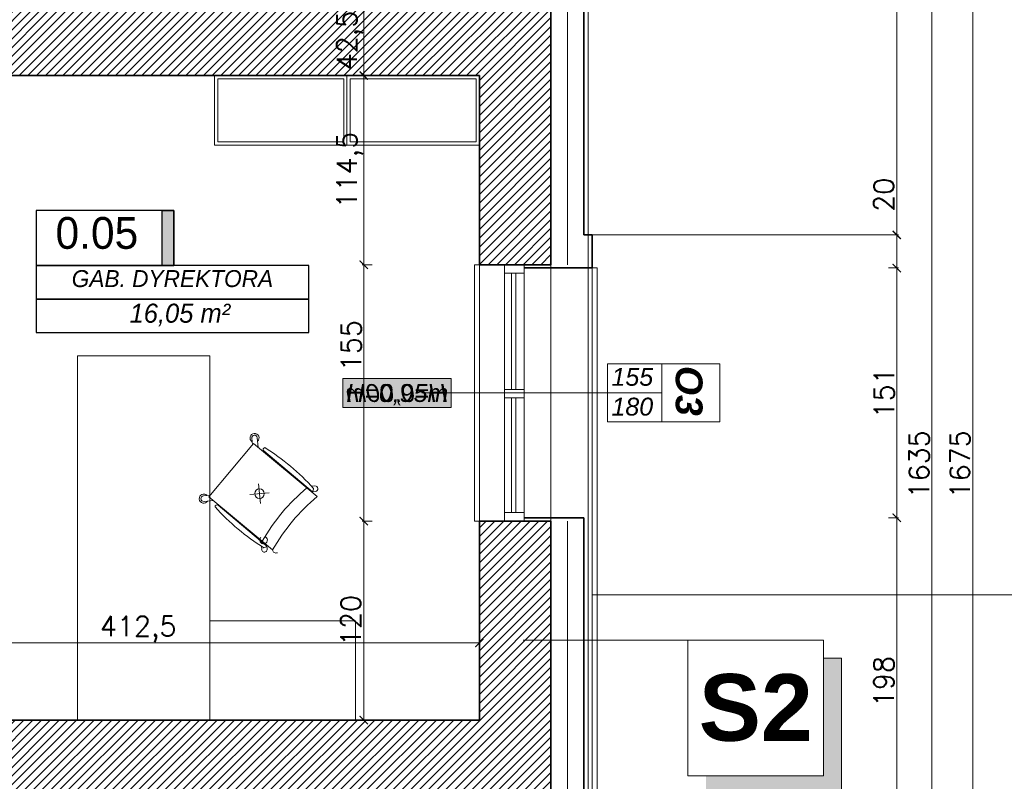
# Model space of a CAD drawing. Header units: millimetres. Extents: x -587 to 358276, y -26688 to 221215.
# Tile 204 of 256: x 11561 to 12156, y 10372 to 10832. Entities that reach past the tile are written whole.
import ezdxf
from ezdxf.lldxf.tags import DXFTag

# ---------------------------------------------------------------- set-up
doc = ezdxf.new("R2010")
doc.units = ezdxf.units.MM
doc.header["$MEASUREMENT"] = 0
for name, color, linetype, lineweight in [('A_istniejące ściany', 7, 'Continuous', 35), ('A_izolacja', 5, 'Continuous', 9), ('A_l.przerywana', 250, 'ICAD_ISO03W100', 9), ('A_opisy', 166, 'Continuous', 15), ('A_wyposażenie', 7, 'Continuous', 9), ('l. przerywana', 3, 'ICAD_ISO03W100', 9), ('l.widokowa', 140, 'Continuous', 15), ('l.wypełnien', 253, 'Continuous', 5), ('linia opisowa', 175, 'Continuous', 9), ('mebelki', 214, 'Continuous', 9), ('Nowe_820-G Rysunki Obrazki_Nr_pióra__1', 7, 'Continuous', 13), ('Nowe_820-G Rysunki Obrazki_Nr_pióra__23', 7, 'Continuous', 15), ('wymiarowanie', 176, 'Continuous', 9)]:
    doc.layers.add(name, color=color, linetype=linetype, lineweight=lineweight)
doc.layers.add('tabelki opis', color=7, linetype='Continuous')
doc.styles.add('ARIALL', font='GOTHIC.TTF', dxfattribs={"height": 40})
doc.styles.add('styl2', font='simplex.shx')
doc.styles.add('STYL_AUTOMATYCZNY_33', font='txt', dxfattribs={"width": 0.9999})
doc.linetypes.add('BATTING', pattern='A,0.00254,-2.54,[134,ltypeshp.shx,S=2.54,R=0,X=-2.54,Y=0],-5.08,[134,ltypeshp.shx,S=2.54,R=180,X=2.54,Y=0],-2.54', length=10.16254)
tags = doc.linetypes.add('ICAD_ISO03W100', pattern=[30, 12, -18]).pattern_tags.tags
tags[6:7] = [DXFTag(74, 4), DXFTag(75, 0), DXFTag(340, '0'), DXFTag(46, 1.0), DXFTag(50, 0.0), DXFTag(44, 0.0), DXFTag(45, 0.0)]
tags[4:5] = [DXFTag(74, 4), DXFTag(75, 0), DXFTag(340, '0'), DXFTag(46, 1.0), DXFTag(50, 0.0), DXFTag(44, 0.0), DXFTag(45, 0.0)]
doc.dimstyles.new('Skala 1-50', dxfattribs={"dimtxt": 12, "dimasz": 5, "dimexe": 1, "dimexo": 1, "dimgap": 1.5, "dimtad": 1, "dimdec": 1, "dimrnd": 0.5, "dimtxsty": 'styl2', "dimblk": 'ARCHTICK', "dimcen": 5, "dimadec": 0, "dimazin": 0, "dimtfac": 1, "dimtdec": 1, "dimtmove": 1, "dimatfit": 3, "dimldrblk": 'ARCHTICK', "dimfxl": 5, "dimfxlon": 1, "dimlwd": -1, "dimlwe": -1, "dimarcsym": 0})

# ---------------------------------------------------------------- blocks, each defined once
blk = doc.blocks.new('_ArchTick')
at = {"color": 0, "linetype": 'ByBlock', "const_width": 0.15}
blk.add_lwpolyline([(-0.5, -0.5), (0.5, 0.5)], dxfattribs=at)
blk = doc.blocks.new('*D3513')
at = {"layer": 'Defpoints', "color": 0}
for p in [(11839.15, 10468.71), (11426.82, 10466.19), (11839.15, 10455.14)]:
    blk.add_point(p, dxfattribs=at)
at = {"layer": 'wymiarowanie', "color": 0}
for p, q in [((11426.82, 10460.14), (11426.82, 10454.14)), ((11426.82, 10455.14), (11839.15, 10455.14)), ((11839.15, 10460.14), (11839.15, 10454.14))]:
    blk.add_line(p, q, dxfattribs=at)
at = {"layer": 'wymiarowanie', "color": 0, "xscale": 5, "yscale": 5, "zscale": 5, "rotation": 180}
blk.add_blockref('_ArchTick', (11426.82, 10455.14), dxfattribs=at)
at = {"layer": 'wymiarowanie', "color": 0, "xscale": 5, "yscale": 5, "zscale": 5}
blk.add_blockref('_ArchTick', (11839.15, 10455.14), dxfattribs=at)
at = {"layer": 'wymiarowanie', "color": 0, "insert": (11632.98, 10463.49), "char_height": 12, "attachment_point": 5, "style": 'styl2'}
blk.add_mtext('412,5', dxfattribs=at)
blk = doc.blocks.new('*D3658')
at = {"layer": 'Defpoints', "color": 0}
for p in [(11961.91, 11380.57), (11907.33, 10701.76), (12091.4, 10701.76)]:
    blk.add_point(p, dxfattribs=at)
at = {"layer": 'wymiarowanie', "color": 0}
for p, q in [((12086.4, 11380.57), (12092.4, 11380.57)), ((12091.4, 11380.57), (12091.4, 10701.76)), ((12086.4, 10701.76), (12092.4, 10701.76))]:
    blk.add_line(p, q, dxfattribs=at)
at = {"layer": 'wymiarowanie', "color": 0, "xscale": 5, "yscale": 5, "zscale": 5}
for p, rotation in [((12091.4, 11380.57), 90), ((12091.4, 10701.76), 270)]:
    blk.add_blockref('_ArchTick', p, dxfattribs=dict(at, rotation=rotation))
at = {"layer": 'wymiarowanie', "color": 0, "insert": (12083.6, 11041.16), "char_height": 12, "attachment_point": 5, "rotation": 90, "style": 'styl2'}
blk.add_mtext('679', dxfattribs=at)
blk = doc.blocks.new('*D3659')
at = {"layer": 'Defpoints', "color": 0}
for p in [(11905.83, 10681.76), (11981.91, 10530.82), (12091.4, 10530.82)]:
    blk.add_point(p, dxfattribs=at)
at = {"layer": 'wymiarowanie', "color": 0}
for p, q in [((12086.4, 10681.76), (12092.4, 10681.76)), ((12091.4, 10681.76), (12091.4, 10530.82)), ((12086.4, 10530.82), (12092.4, 10530.82))]:
    blk.add_line(p, q, dxfattribs=at)
at = {"layer": 'wymiarowanie', "color": 0, "xscale": 5, "yscale": 5, "zscale": 5}
for p, rotation in [((12091.4, 10681.76), 90), ((12091.4, 10530.82), 270)]:
    blk.add_blockref('_ArchTick', p, dxfattribs=dict(at, rotation=rotation))
at = {"layer": 'wymiarowanie', "color": 0, "insert": (12083.75, 10606.29), "char_height": 12, "attachment_point": 5, "rotation": 90, "style": 'styl2'}
blk.add_mtext('151', dxfattribs=at)
blk = doc.blocks.new('*D3662')
at = {"layer": 'Defpoints', "color": 0}
for p in [(11904.83, 10701.76), (11902.33, 10681.76), (12091.4, 10681.76)]:
    blk.add_point(p, dxfattribs=at)
at = {"layer": 'wymiarowanie', "color": 0}
for p, q in [((12091.4, 10701.76), (12091.4, 10736.24)), ((12086.4, 10701.76), (12092.4, 10701.76)), ((12091.4, 10701.76), (12091.4, 10681.76)), ((12086.4, 10681.76), (12092.4, 10681.76))]:
    blk.add_line(p, q, dxfattribs=at)
at = {"layer": 'wymiarowanie', "color": 0, "xscale": 5, "yscale": 5, "zscale": 5}
for p, rotation in [((12091.4, 10701.76), 90), ((12091.4, 10681.76), 270)]:
    blk.add_blockref('_ArchTick', p, dxfattribs=dict(at, rotation=rotation))
at = {"layer": 'wymiarowanie', "color": 0, "insert": (12083.6, 10726), "char_height": 12, "attachment_point": 5, "rotation": 90, "style": 'styl2'}
blk.add_mtext('20', dxfattribs=at)
blk = doc.blocks.new('*D3663')
at = {"layer": 'Defpoints', "color": 0}
for p in [(11902.33, 10530.82), (11902.33, 10332.82), (12091.4, 10332.82)]:
    blk.add_point(p, dxfattribs=at)
at = {"layer": 'wymiarowanie', "color": 0}
for p, q in [((12086.4, 10530.82), (12092.4, 10530.82)), ((12091.4, 10530.82), (12091.4, 10332.82)), ((12086.4, 10332.82), (12092.4, 10332.82))]:
    blk.add_line(p, q, dxfattribs=at)
at = {"layer": 'wymiarowanie', "color": 0, "xscale": 5, "yscale": 5, "zscale": 5}
for p, rotation in [((12091.4, 10530.82), 90), ((12091.4, 10332.82), 270)]:
    blk.add_blockref('_ArchTick', p, dxfattribs=dict(at, rotation=rotation))
at = {"layer": 'wymiarowanie', "color": 0, "insert": (12083.6, 10431.82), "char_height": 12, "attachment_point": 5, "rotation": 90, "style": 'styl2'}
blk.add_mtext('198', dxfattribs=at)
blk = doc.blocks.new('*D3666')
at = {"layer": 'Defpoints', "color": 0}
for p in [(12086.4, 11380.57), (12086.4, 9745.65), (12112.69, 9745.65)]:
    blk.add_point(p, dxfattribs=at)
at = {"layer": 'wymiarowanie', "color": 0}
for p, q in [((12107.69, 11380.57), (12113.69, 11380.57)), ((12112.69, 11380.57), (12112.69, 9745.65)), ((12107.69, 9745.65), (12113.69, 9745.65))]:
    blk.add_line(p, q, dxfattribs=at)
at = {"layer": 'wymiarowanie', "color": 0, "xscale": 5, "yscale": 5, "zscale": 5}
for p, rotation in [((12112.69, 11380.57), 90), ((12112.69, 9745.65), 270)]:
    blk.add_blockref('_ArchTick', p, dxfattribs=dict(at, rotation=rotation))
at = {"layer": 'wymiarowanie', "color": 0, "insert": (12104.89, 10563.11), "char_height": 12, "attachment_point": 5, "rotation": 90, "style": 'styl2'}
blk.add_mtext('1635', dxfattribs=at)
blk = doc.blocks.new('*D3668')
at = {"layer": 'Defpoints', "color": 0}
for p in [(12107.69, 11400.57), (12137.4, 11400.57), (12107.69, 9725.65)]:
    blk.add_point(p, dxfattribs=at)
at = {"layer": 'wymiarowanie', "color": 0}
for p, q in [((12132.4, 11400.57), (12138.4, 11400.57)), ((12137.4, 9725.65), (12137.4, 11400.57)), ((12132.4, 9725.65), (12138.4, 9725.65))]:
    blk.add_line(p, q, dxfattribs=at)
at = {"layer": 'wymiarowanie', "color": 0, "xscale": 5, "yscale": 5, "zscale": 5}
for p, rotation in [((12137.4, 11400.57), 90), ((12137.4, 9725.65), 270)]:
    blk.add_blockref('_ArchTick', p, dxfattribs=dict(at, rotation=rotation))
at = {"layer": 'wymiarowanie', "color": 0, "insert": (12129.6, 10563.11), "char_height": 12, "attachment_point": 5, "rotation": 90, "style": 'styl2'}
blk.add_mtext('1675', dxfattribs=at)
blk = doc.blocks.new('*D4109')
at = {"layer": 'Defpoints', "color": 0}
for p in [(11839.15, 10840.39), (11769.27, 10798.06), (11839.15, 10798.06)]:
    blk.add_point(p, dxfattribs=at)
at = {"layer": 'wymiarowanie', "color": 0}
for p, q in [((11774.27, 10840.39), (11768.27, 10840.39)), ((11769.27, 10840.39), (11769.27, 10798.06)), ((11774.27, 10798.06), (11768.27, 10798.06))]:
    blk.add_line(p, q, dxfattribs=at)
at = {"layer": 'wymiarowanie', "color": 0, "xscale": 5, "yscale": 5, "zscale": 5}
for p, rotation in [((11769.27, 10840.39), 90), ((11769.27, 10798.06), 270)]:
    blk.add_blockref('_ArchTick', p, dxfattribs=dict(at, rotation=rotation))
at = {"layer": 'wymiarowanie', "color": 0, "insert": (11760.92, 10819.23), "char_height": 12, "attachment_point": 5, "rotation": 90, "style": 'styl2'}
blk.add_mtext('42,5', dxfattribs=at)
blk = doc.blocks.new('*D4110')
at = {"layer": 'Defpoints', "color": 0}
for p in [(11839.15, 10798.06), (11769.27, 10683.76), (11839.15, 10683.76)]:
    blk.add_point(p, dxfattribs=at)
at = {"layer": 'wymiarowanie', "color": 0}
for p, q in [((11774.27, 10798.06), (11768.27, 10798.06)), ((11769.27, 10798.06), (11769.27, 10683.76)), ((11774.27, 10683.76), (11768.27, 10683.76))]:
    blk.add_line(p, q, dxfattribs=at)
at = {"layer": 'wymiarowanie', "color": 0, "xscale": 5, "yscale": 5, "zscale": 5}
for p, rotation in [((11769.27, 10798.06), 90), ((11769.27, 10683.76), 270)]:
    blk.add_blockref('_ArchTick', p, dxfattribs=dict(at, rotation=rotation))
at = {"layer": 'wymiarowanie', "color": 0, "insert": (11760.92, 10740.91), "char_height": 12, "attachment_point": 5, "rotation": 90, "style": 'styl2'}
blk.add_mtext('114,5', dxfattribs=at)
blk = doc.blocks.new('*D4111')
at = {"layer": 'Defpoints', "color": 0}
for p in [(11839.15, 10683.76), (11769.27, 10528.82), (11839.15, 10528.82)]:
    blk.add_point(p, dxfattribs=at)
at = {"layer": 'wymiarowanie', "color": 0}
for p, q in [((11774.27, 10683.76), (11768.27, 10683.76)), ((11769.27, 10683.76), (11769.27, 10528.82)), ((11774.27, 10528.82), (11768.27, 10528.82))]:
    blk.add_line(p, q, dxfattribs=at)
at = {"layer": 'wymiarowanie', "color": 0, "xscale": 5, "yscale": 5, "zscale": 5}
for p, rotation in [((11769.27, 10683.76), 90), ((11769.27, 10528.82), 270)]:
    blk.add_blockref('_ArchTick', p, dxfattribs=dict(at, rotation=rotation))
at = {"layer": 'wymiarowanie', "color": 0, "insert": (11761.62, 10634.84), "char_height": 12, "attachment_point": 5, "rotation": 90, "style": 'styl2'}
blk.add_mtext('155', dxfattribs=at)
blk = doc.blocks.new('*D4112')
at = {"layer": 'Defpoints', "color": 0}
for p in [(11839.15, 10528.82), (11769.27, 10408.59), (11839.15, 10408.59)]:
    blk.add_point(p, dxfattribs=at)
at = {"layer": 'wymiarowanie', "color": 0}
for p, q in [((11774.27, 10528.82), (11768.27, 10528.82)), ((11769.27, 10528.82), (11769.27, 10408.59)), ((11774.27, 10408.59), (11768.27, 10408.59))]:
    blk.add_line(p, q, dxfattribs=at)
at = {"layer": 'wymiarowanie', "color": 0, "xscale": 5, "yscale": 5, "zscale": 5}
for p, rotation in [((11769.27, 10528.82), 90), ((11769.27, 10408.59), 270)]:
    blk.add_blockref('_ArchTick', p, dxfattribs=dict(at, rotation=rotation))
at = {"layer": 'wymiarowanie', "color": 0, "insert": (11761.47, 10468.71), "char_height": 12, "attachment_point": 5, "rotation": 90, "style": 'styl2'}
blk.add_mtext('120', dxfattribs=at)

msp = doc.modelspace()

# ---------------------------------------------------------------- hatches: boundary and pattern name
at = {"layer": 'A_opisy', "ltscale": 0.3, "true_color": 0xffffff}
msp.add_hatch(color=7, dxfattribs=at).paths.add_polyline_path([(11822.05, 10615.05), (11756.59, 10615.05), (11756.59, 10597.53), (11822.05, 10597.53)])
msp.add_hatch(color=7, dxfattribs=at).paths.add_polyline_path([(11822.05, 10615.05), (11756.59, 10615.05), (11756.59, 10597.53), (11822.05, 10597.53)])
msp.add_hatch(color=7, dxfattribs=at).paths.add_polyline_path([(11822.05, 10615.05), (11756.59, 10615.05), (11756.59, 10597.53), (11822.05, 10597.53)])
msp.add_hatch(color=7, dxfattribs=at).paths.add_polyline_path([(11822.05, 10615.05), (11756.59, 10615.05), (11756.59, 10597.53), (11822.05, 10597.53)])
at = {"layer": 'l.wypełnien'}
h = msp.add_hatch(dxfattribs=at)
h.set_pattern_fill('ANSI31', color=256, scale=30, style=0)
h.set_pattern_definition([(45, (0, 6.0705), (-2.6516504, 2.6516504), [])])
h.paths.add_polyline_path([(11391.26, 10408.59), (11391.26, 10365.41), (11839.15, 10365.41), (11839.15, 9788.83), (11774.02, 9788.83), (11774.02, 9771.9), (11774.02, 9760.89), (11774.02, 9745.65), (11839.15, 9745.65), (11882.33, 9745.65), (11882.33, 10528.82), (11866.24, 10528.82), (11854.39, 10528.82), (11839.15, 10528.82), (11839.15, 10408.59), (11426.82, 10408.59), (11426.82, 10558.45), (11401.42, 10558.45), (11401.42, 10408.59)])
h.paths.add_polyline_path([(11391.26, 10840.39), (11391.26, 10798.06), (11401.42, 10798.06), (11401.42, 10660.45), (11426.82, 10660.45), (11426.82, 10798.06), (11839.15, 10798.06), (11839.15, 10683.76), (11854.39, 10683.76), (11866.24, 10683.76), (11882.33, 10683.76), (11882.33, 11337.39), (11882.33, 11380.57), (11799.42, 11380.57), (11799.42, 11337.39), (11839.15, 11337.39), (11839.15, 11000.39), (11839.15, 10840.39), (11699.45, 10840.39), (11685.18, 10840.39), (11640.68, 10840.39), (11401.42, 10840.39)])
h.paths.add_polyline_path([(11477.62, 10812.45), (11477.62, 10826), (11497.94, 10826), (11497.94, 10812.45)], flags=16)
h.paths.add_polyline_path([(11438.67, 10826), (11438.67, 10812.45), (11457.3, 10812.45), (11457.3, 10826)], flags=16)
h.paths.add_polyline_path([(11429.29, 9745.65), (11429.29, 9788.83), (11384.13, 9788.83), (11384.13, 9745.65)])
h.paths.add_polyline_path([(11624.02, 9745.65), (11624.02, 9788.83), (11579.29, 9788.83), (11579.29, 9745.65)])
at = {"layer": 'linia opisowa'}
msp.add_hatch(color=256, dxfattribs=at).paths.add_polyline_path([(12058.08, 10445.93), (12047.16, 10445.93), (12047.16, 10374.92), (11976.15, 10374.92), (11976.15, 10363.99), (12058.08, 10363.99)])
at = {"layer": 'tabelki opis'}
msp.add_hatch(color=252, dxfattribs=at).paths.add_polyline_path([(11654.45, 10683.23), (11654.45, 10716.49), (11647.49, 10716.49), (11647.49, 10683.23)])

# ---------------------------------------------------------------- linework, layer by layer
at = {"layer": 'A_istniejące ściany', "color": 7}
for points in [[(11882.33, 10683.76), (11882.33, 11337.39)], [(11426.82, 10798.06), (11839.15, 10798.06)], [(11839.15, 10798.06), (11839.15, 10683.76)], [(11839.15, 10683.76), (11882.33, 10683.76)], [(11839.15, 10683.76), (11854.39, 10683.76)], [(11866.24, 10683.76), (11882.33, 10683.76)], [(11839.15, 10528.82), (11839.15, 10408.59)], [(11882.33, 10528.82), (11839.15, 10528.82)], [(11839.15, 10528.82), (11854.39, 10528.82)], [(11866.24, 10528.82), (11882.33, 10528.82)], [(11882.33, 9745.65), (11882.33, 10528.82)], [(11839.15, 10408.59), (11426.82, 10408.59)]]:
    msp.add_lwpolyline(points, dxfattribs=at)
at = {"layer": 'A_istniejące ściany', "color": 5}
for points in [[(11866.24, 10683.76), (11854.39, 10683.76)], [(11854.39, 10528.82), (11866.24, 10528.82)]]:
    msp.add_lwpolyline(points, dxfattribs=at)
at = {"layer": 'A_izolacja', "lineweight": 35}
for p, q in [((11866.24, 10681.76), (11902.33, 10681.76)), ((11866.24, 10530.82), (11902.33, 10530.82))]:
    msp.add_line(p, q, dxfattribs=at)
for points in [[(11902.33, 10701.76), (11902.33, 11400.57), (11755.87, 11400.57)], [(11902.33, 10681.76), (11904.33, 10681.76), (11907.33, 10681.76), (11907.33, 10701.76), (11902.33, 10701.76)], [(11902.33, 10332.82), (11902.33, 10530.82)]]:
    msp.add_lwpolyline(points, dxfattribs=at)
at = {"layer": 'A_izolacja', "linetype": 'BATTING'}
for points in [[(11892.33, 10683.76), (11892.33, 11390.57), (11755.87, 11390.57)], [(11772.02, 9735.65), (11892.33, 9735.65), (11892.33, 10528.82)]]:
    msp.add_lwpolyline(points, dxfattribs=at)
at = {"layer": 'A_l.przerywana', "color": 7, "ltscale": 0.3}
for points in [[(11839.15, 10528.82), (11839.15, 10683.76)], [(11882.33, 10683.76), (11882.33, 10528.82)]]:
    msp.add_lwpolyline(points, dxfattribs=at)
at = {"layer": 'A_opisy'}
msp.add_line((11937.84, 10606.29), (11804.37, 10606.29), dxfattribs=at)
at = {"layer": 'A_opisy', "ltscale": 0.3}
for points in [[(11949.44, 10623.82), (11916.56, 10623.82), (11916.56, 10606.29), (11949.44, 10606.29)], [(11984.49, 10588.76), (11949.44, 10588.76), (11949.44, 10623.82), (11984.49, 10623.82)], [(11822.05, 10615.05), (11756.59, 10615.05), (11756.59, 10597.53), (11822.05, 10597.53)], [(11822.05, 10615.05), (11756.59, 10615.05), (11756.59, 10597.53), (11822.05, 10597.53)], [(11822.05, 10615.05), (11756.59, 10615.05), (11756.59, 10597.53), (11822.05, 10597.53)], [(11822.05, 10615.05), (11756.59, 10615.05), (11756.59, 10597.53), (11822.05, 10597.53)], [(11949.44, 10606.29), (11916.56, 10606.29), (11916.56, 10588.76), (11949.44, 10588.76)]]:
    msp.add_lwpolyline(points, close=True, dxfattribs=at)
at = {"layer": 'A_wyposażenie'}
for points in [[(11759.15, 10798.06), (11679.15, 10798.06), (11679.15, 10756.06), (11759.15, 10756.06), (11759.15, 10798.06)], [(11839.15, 10798.06), (11759.15, 10798.06), (11759.15, 10756.06), (11839.15, 10756.06), (11839.15, 10798.06)], [(11596.36, 10408.59), (11596.36, 10628.59), (11676.36, 10628.59), (11676.36, 10468.59), (11764.36, 10468.59), (11764.36, 10408.59), (11596.36, 10408.59)]]:
    msp.add_lwpolyline(points, dxfattribs=at)
at = {"layer": 'A_wyposażenie', "linetype": 'ICAD_ISO03W100', "ltscale": 0.3}
for points in [[(11757.15, 10796.06), (11681.15, 10796.06), (11681.15, 10758.06), (11757.15, 10758.06)], [(11837.15, 10796.06), (11761.15, 10796.06), (11761.15, 10758.06), (11837.15, 10758.06)]]:
    msp.add_lwpolyline(points, close=True, dxfattribs=at)
at = {"layer": 'A_wyposażenie'}
msp.add_lwpolyline([(11596.36, 10408.59), (11676.36, 10408.59), (11676.36, 10628.59), (11596.36, 10628.59)], close=True, dxfattribs=at)
at = {"layer": 'l. przerywana', "color": 5, "ltscale": 0.3}
msp.add_line((11907.33, 10681.76), (11907.33, 10332.82), dxfattribs=at)
at = {"layer": 'l.widokowa', "color": 5}
for points in [[(9946.69, 11397.27), (8864.69, 11397.27), (8864.69, 9723.15), (11904.83, 9723.15), (11904.83, 11403.07), (11103.75, 11403.07), (11103.75, 10862.39)], [(11907.33, 10681.76), (11910.33, 10681.76), (11910.33, 10332.82), (11907.33, 10332.82)]]:
    msp.add_lwpolyline(points, dxfattribs=at)
at = {"layer": 'l.widokowa', "color": 7}
msp.add_lwpolyline([(11839.15, 10683.76), (11836.15, 10683.76), (11836.15, 10528.82), (11840.1, 10528.82)], dxfattribs=at)
at = {"layer": 'linia opisowa'}
for points in [[(12018.8, 10456.85), (11865.61, 10456.85)], [(11965.22, 10374.92), (12047.16, 10374.92), (12047.16, 10456.85), (11965.22, 10456.85), (11965.22, 10374.92)], [(11976.15, 10363.99), (12058.08, 10363.99), (12058.08, 10445.93), (12047.16, 10445.93)]]:
    msp.add_lwpolyline(points, dxfattribs=at)
at = {"layer": 'mebelki', "color": 7}
for p, q in [((11701.6, 10578.9), (11701.96, 10574.9)), ((11704.95, 10579.2), (11705.46, 10573.44)), ((11705.74, 10551.3), (11706.8, 10539.47)), ((11739.78, 10550.05), (11737.72, 10549.87)), ((11676.45, 10544.42), (11672.46, 10544.07)), ((11712.19, 10545.91), (11700.35, 10544.86)), ((11734.6, 10549.59), (11734.03, 10549.54)), ((11740.08, 10546.7), (11737.67, 10546.49)), ((11678.51, 10541.23), (11672.75, 10540.72)), ((11707.08, 10517.33), (11707.13, 10516.76)), ((11710.72, 10514.28), (11710.94, 10511.87)), ((11707.4, 10513.64), (11707.59, 10511.57))]:
    msp.add_line(p, q, dxfattribs=at)
for points in [[(11741.12, 10543.61), (11702.68, 10575.77), (11675.73, 10543.56)], [(11675.73, 10543.56), (11707.94, 10516.6), (11714.17, 10511.39)]]:
    msp.add_lwpolyline(points, dxfattribs=at)
for points in [[(11738.27, 10546.52), (11708.81, 10571.17, -0.662165), (11709.44, 10573.23, -0.069157), (11738.91, 10548.57, -0.190138), (11738.27, 10546.52, -1.374705)], [(11710.79, 10513.69), (11681.34, 10538.34, 0.662165), (11679.42, 10537.35, 0.069157), (11708.89, 10512.7, 0.190138), (11710.79, 10513.69, 1.374705)]]:
    msp.add_lwpolyline(points, format="xyb", dxfattribs=at)
msp.add_circle((11706.27, 10545.38), 2.88, dxfattribs=at)
for centre, radius, start, end in [((11703.28, 10579.05), 2.74, 312.93388, 237.22706), ((11703.28, 10579.05), 1.68, 5.08047, 185.08047), ((11739.93, 10548.38), 1.68, 275.08047, 95.08047), ((11672.6, 10542.39), 2.74, 42.93388, 327.22706), ((11672.6, 10542.39), 1.68, 95.08047, 275.08047), ((11809.98, 10458.61), 117.37, 129.77378, 150.38717), ((11816.21, 10453.4), 117.37, 129.77378, 150.38717), ((11708.76, 10517.33), 2.28, 134.43878, 57.22706), ((11709.26, 10511.72), 1.68, 185.08047, 5.08047), ((11716.25, 10511.61), 2.1, 185.93811, 294.53843)]:
    msp.add_arc(centre, radius, start, end, dxfattribs=at)
at = {"layer": 'Nowe_820-G Rysunki Obrazki_Nr_pióra__1', "color": 7, "linetype": 'Continuous', "lineweight": 13}
for points in [[(11791.73, 10798.06), (11781.57, 10798.06)], [(11791.73, 10798.06), (11801.89, 10798.06)], [(11839.15, 10705.77), (11839.15, 10715.93)], [(11791.73, 10408.59), (11781.57, 10408.59)], [(11791.73, 10408.59), (11801.89, 10408.59)]]:
    msp.add_lwpolyline(points, dxfattribs=at)
at = {"layer": 'Nowe_820-G Rysunki Obrazki_Nr_pióra__1', "color": 5, "linetype": 'Continuous', "lineweight": 13}
for points in [[(11854.39, 10608.41), (11854.39, 10678.68)], [(11866.24, 10678.68), (11866.24, 10608.41)], [(11854.39, 10533.9), (11854.39, 10603.33)], [(11866.24, 10603.33), (11866.24, 10533.9)]]:
    msp.add_lwpolyline(points, dxfattribs=at)
at = {"layer": 'Nowe_820-G Rysunki Obrazki_Nr_pióra__23', "color": 5, "linetype": 'Continuous', "lineweight": 15}
for points in [[(11854.39, 10683.76), (11854.39, 10678.68)], [(11866.24, 10678.68), (11866.24, 10683.76)], [(11854.39, 10678.68), (11866.24, 10678.68)], [(11858.62, 10678.68), (11858.62, 10608.41)], [(11861.16, 10678.68), (11858.62, 10678.68)], [(11861.16, 10608.41), (11861.16, 10678.68)], [(11854.39, 10608.41), (11854.39, 10603.33)], [(11866.24, 10608.41), (11854.39, 10608.41)], [(11858.62, 10608.41), (11861.16, 10608.41)], [(11866.24, 10603.33), (11866.24, 10608.41)], [(11854.39, 10603.33), (11866.24, 10603.33)], [(11858.62, 10603.33), (11858.62, 10533.9)], [(11861.16, 10603.33), (11858.62, 10603.33)], [(11861.16, 10533.9), (11861.16, 10603.33)], [(11854.39, 10533.9), (11854.39, 10528.82)], [(11866.24, 10533.9), (11854.39, 10533.9)], [(11858.62, 10533.9), (11861.16, 10533.9)], [(11866.24, 10528.82), (11866.24, 10533.9)]]:
    msp.add_lwpolyline(points, dxfattribs=at)
at = {"layer": 'tabelki opis', "color": 7}
for points in [[(11654.45, 10716.49), (11571.29, 10716.49), (11571.29, 10683.23), (11654.45, 10683.23), (11654.45, 10716.49)], [(11571.29, 10662.96), (11736.03, 10662.96), (11736.03, 10683.23), (11571.29, 10683.23), (11571.29, 10662.96)], [(11571.29, 10642.68), (11736.03, 10642.68), (11736.03, 10662.96), (11571.29, 10662.96), (11571.29, 10642.68)]]:
    msp.add_lwpolyline(points, dxfattribs=at)
at = {"layer": 'tabelki opis'}
msp.add_lwpolyline([(11654.45, 10683.23), (11647.49, 10683.23), (11647.49, 10716.49), (11654.45, 10716.49)], close=True, dxfattribs=at)
at = {"layer": 'wymiarowanie', "linetype": 'ICAD_ISO03W100', "ltscale": 0.2}
msp.add_line((11904.83, 10701.76), (12086.4, 10701.76), dxfattribs=at)
at = {"layer": 'wymiarowanie'}
msp.add_line((12489.74, 10484.33), (11907.33, 10484.33), dxfattribs=at)

# ---------------------------------------------------------------- texts
at = {"layer": 'A_opisy', "ltscale": 0.3, "char_height": 10.8, "width": 109.7533, "attachment_point": 1, "style": 'ARIALL'}
for s, insert in [('\\pxqc;{\\fArial|b0|i1|c238|p34;155\\P180}', (11876.71, 10621.38)), ('{\\fArial|b0|i1|c238|p34;H=0,95m}', (11758.71, 10611.6))]:
    msp.add_mtext(s, dxfattribs=dict(at, insert=insert))
at = {"layer": 'A_opisy', "ltscale": 0.3, "insert": (11957.58, 10592.43), "char_height": 16.2, "width": 109.7533, "attachment_point": 9, "rotation": 270, "style": 'ARIALL'}
msp.add_mtext('{\\fArial|b1|i1|c238|p34;O3}', dxfattribs=at)
at = {"layer": 'A_opisy', "ltscale": 0.3, "extrusion": (0, 0, -1), "insert": (11819.93, 10611.6), "char_height": 10.8, "width": 109.7533, "attachment_point": 1, "text_direction": (-1, 0, 0), "style": 'ARIALL'}
msp.add_mtext('{\\fArial|b0|i1|c238|p34;H=0,00m}', dxfattribs=at)
at = {"layer": 'linia opisowa', "insert": (12006.19, 10415.88), "char_height": 40.3278, "width": 2301.0392, "attachment_point": 5, "rotation": 359.89307}
msp.add_mtext('{\\fArial|b1|i0|c238|p34;S2}', dxfattribs=at)
at = {"layer": 'Nowe_820-G Rysunki Obrazki_Nr_pióra__1', "color": 7, "linetype": 'Continuous', "lineweight": 13, "char_height": 168.8225, "attachment_point": 7, "style": 'STYL_AUTOMATYCZNY_33'}
for insert in [(11984.47, 10738.65), (12054.01, 10476.19)]:
    msp.add_mtext('\\A1;{\\pql;\\fArial|b0|i0|c238|p0;\\W0.999900; }', dxfattribs=dict(at, insert=insert))
at = {"layer": 'tabelki opis', "color": 7, "attachment_point": 1}
for s, insert, char_height, width in [('{\\fCentury Gothic|b0|i0|c238|p34;0.05}', (11583.02, 10712.54), 19.2, 56.7), ('\\pxqc;{\\fCentury Gothic|b0|i1|c238|p34;GAB. DYREKTORA}', (11571.29, 10680.47), 10.24, 164.736), ('{\\fCentury Gothic|b0|i1|c238|p34;16,05 m²}', (11627.76, 10660.19), 11.52, 68.7387)]:
    msp.add_mtext(s, dxfattribs=dict(at, insert=insert, char_height=char_height, width=width))

# ---------------------------------------------------------------- dimensions: what is measured, and where the dimension line sits
at = {"layer": 'wymiarowanie'}
for base, p1, p2, picture, middle in [((12137.4, 11400.57), (12107.69, 9725.65), (12107.69, 11400.57), '*D3668', (12129.6, 10563.11)), ((12091.4, 10701.76), (11961.91, 11380.57), (11907.33, 10701.76), '*D3658', (12083.6, 11041.16)), ((12112.69, 9745.65), (12086.4, 11380.57), (12086.4, 9745.65), '*D3666', (12104.89, 10563.11)), ((11769.27, 10798.06), (11839.15, 10840.39), (11839.15, 10798.06), '*D4109', (11760.92, 10819.23)), ((11769.27, 10683.76), (11839.15, 10798.06), (11839.15, 10683.76), '*D4110', (11760.92, 10740.91)), ((12091.4, 10530.82), (11905.83, 10681.76), (11981.91, 10530.82), '*D3659', (12083.75, 10606.29)), ((12091.4, 10332.82), (11902.33, 10530.82), (11902.33, 10332.82), '*D3663', (12083.6, 10431.82)), ((11769.27, 10408.59), (11839.15, 10528.82), (11839.15, 10408.59), '*D4112', (11761.47, 10468.71))]:
    dim = msp.add_linear_dim(base=base, p1=p1, p2=p2, angle=90, dimstyle='Skala 1-50', dxfattribs=at)
    dim.commit()
    dim.dimension.update_dxf_attribs({"geometry": picture, "text_midpoint": middle})
for base, p1, p2, picture, middle in [((12091.4, 10681.76), (11904.83, 10701.76), (11902.33, 10681.76), '*D3662', (12091.4, 10726)), ((11769.27, 10528.82), (11839.15, 10683.76), (11839.15, 10528.82), '*D4111', (11769.27, 10634.84))]:
    dim = msp.add_linear_dim(base=base, p1=p1, p2=p2, angle=90, dimstyle='Skala 1-50', dxfattribs=at)
    dim.commit()
    dim.dimension.update_dxf_attribs({"geometry": picture, "text_midpoint": middle, "dimtype": 160})
dim = msp.add_linear_dim(base=(11839.15, 10455.14), p1=(11426.82, 10466.19), p2=(11839.15, 10468.71), dimstyle='Skala 1-50', dxfattribs=at)
dim.commit()
dim.dimension.update_dxf_attribs({"geometry": '*D3513', "text_midpoint": (11632.98, 10463.49)})

doc.saveas('drawing.dxf')
